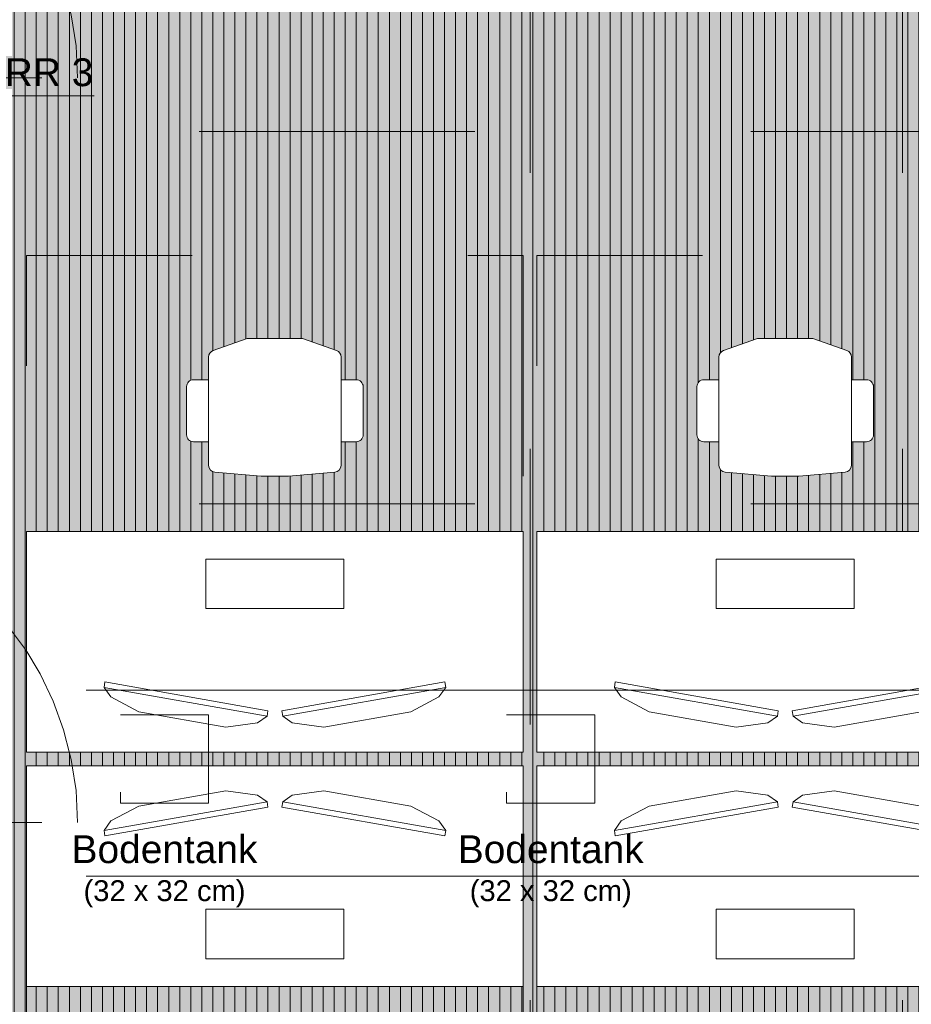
# Model space of a CAD drawing. Header units: metres. Extents: x -111 to 152, y -132 to 99.
# Tile 41 of 256: x -38.3 to -35.07, y -13.96 to -10.39. Entities that reach past the tile are written whole.
import ezdxf

# ---------------------------------------------------------------- set-up
doc = ezdxf.new("R2010")
doc.units = ezdxf.units.M
for name, pattern in [('Achsen 01', [5.291531, 3.175, -1.058062, 0.352704, -0.705764]), ('gestrichelt - 01', [2, 1, -1]), ('Raster 01', [2, 1, -1])]:
    doc.linetypes.add(name, pattern=pattern)
for name, color, linetype, lineweight, true_color in [('031_Metallbauarbeiten-350 Lamellendecke DS', 7, 'Continuous', 35, 0x666666), ('032_Metallarbeiten-Fenster', 7, 'Continuous', 13, 0x444444), ('045_Sanitär Betriebseinrichtung-allg.', 9, 'Continuous', 13, 0x808080), ('ACTES-Einrichtung Aufsicht.', 7, 'Continuous', 9, 0xa6a6a6), ('AV1-Achsen', 1, 'Achsen 01', 18, 0xff0000), ('AV1-Bewegungsfläche', 7, 'gestrichelt - 01', 9, 0xd9d9d9), ('AV1-Einrichtung', 7, 'Continuous', 9, 0xa6a6a6), ('AV1-Raster', 7, 'Raster 01', 9, 0xa6a6a6)]:
    doc.layers.add(name, color=color, linetype=linetype, lineweight=lineweight, true_color=true_color)
for name, color, linetype, lineweight in [('053_Niederspannungsanlagen-Bodentanks', 7, 'gestrichelt - 01', 9), ('_1.35m (3D)', 7, 'Continuous', 9), ('_EG (2D)', 7, 'Continuous', 9), ('_EG - DS (2D)', 7, 'Continuous', 9), ('_GRU (2D)', 7, 'Continuous', 9), ('AV1-Schnitt Achsen', 7, 'Achsen 01', 18)]:
    doc.layers.add(name, color=color, linetype=linetype, lineweight=lineweight)
doc.styles.add('Arial', font='arial.ttf')

# ---------------------------------------------------------------- blocks, each defined once
blk = doc.blocks.new('Group-2')
at = {"layer": 'AV1-Raster'}
for p, q in [((-37.8, -22.95), (-37.8, 1.35)), ((-36.45, -22.95), (-36.45, 1.35)), ((-35.1, -22.95), (-35.1, 1.35)), ((1.35, -10.8), (-40.5, -10.8)), ((1.35, -12.15), (-40.5, -12.15)), ((1.35, -13.5), (-40.5, -13.5))]:
    blk.add_line(p, q, dxfattribs=at)
blk = doc.blocks.new('1.35m (3D)')
at = {"layer": 'AV1-Raster', "color": 7}
blk.add_blockref('Group-2', (0, 0), dxfattribs=at)
blk = doc.blocks.new('EG - DS (2D)')
at = {"layer": '031_Metallbauarbeiten-350 Lamellendecke DS', "linetype": 'Continuous', "lineweight": 0, "transparency": 33554508}
h = blk.add_hatch(color=254, dxfattribs=at)
h.paths.add_polyline_path([(-38.935, -5.525), (-38.935, -16.075), (-39.025, -16.075), (-39.025, -21.385), (-23.075, -21.385), (-23.075, -13.625), (-25.575, -13.625), (-25.575, -13.65), (-31.125, -13.65), (-31.125, -5.525)])
h.paths.add_polyline_path([(-28.2, -16.35), (-28.5, -16.35), (-28.5, -16.05), (-28.2, -16.05)])
h.paths.add_polyline_path([(-33.9, -13.65), (-33.9, -13.35), (-33.6, -13.35), (-33.6, -13.65)])
h.paths.add_polyline_path([(-33.6, -8.25), (-33.9, -8.25), (-33.9, -7.95), (-33.6, -7.95)])
h.paths.add_polyline_path([(-33.6, -16.35), (-33.9, -16.35), (-33.9, -16.05), (-33.6, -16.05)])
at = {"layer": '031_Metallbauarbeiten-350 Lamellendecke DS', "linetype": 'Continuous', "lineweight": 9, "transparency": 33554508}
h = blk.add_hatch(dxfattribs=at)
h.set_pattern_fill('Lamellendecke', color=252, style=0, pattern_type=2)
h.set_pattern_definition([(90, (0, 0), (0.04, 0), [])])
h.paths.add_polyline_path([(-38.935, -5.525), (-38.935, -16.075), (-39.025, -16.075), (-39.025, -21.385), (-23.075, -21.385), (-23.075, -13.625), (-25.575, -13.625), (-25.575, -13.65), (-31.125, -13.65), (-31.125, -5.525)])
h.paths.add_polyline_path([(-28.2, -16.35), (-28.5, -16.35), (-28.5, -16.05), (-28.2, -16.05)])
h.paths.add_polyline_path([(-33.9, -13.65), (-33.9, -13.35), (-33.6, -13.35), (-33.6, -13.65)])
h.paths.add_polyline_path([(-33.6, -8.25), (-33.9, -8.25), (-33.9, -7.95), (-33.6, -7.95)])
h.paths.add_polyline_path([(-33.6, -16.35), (-33.9, -16.35), (-33.9, -16.05), (-33.6, -16.05)])
at = {"layer": '031_Metallbauarbeiten-350 Lamellendecke DS', "linetype": 'Continuous', "lineweight": 0, "transparency": 33554508}
blk.add_hatch(color=40, dxfattribs=at).paths.add_polyline_path([(-38.935, -5.525), (-38.935, -16.075), (-39.025, -16.075), (-39.025, -21.385), (-23.075, -21.385), (-23.075, -13.625), (-31.125, -13.625), (-31.125, -5.525)])
blk = doc.blocks.new('Group-103')
at = {"color": 255, "transparency": 33554559}
blk.add_wipeout([(-37.375, -11.6146), (-37.3464, -11.6152), (-37.3188, -11.6169), (-37.2923, -11.6196), (-37.2667, -11.6235), (-37.2423, -11.6285), (-37.2188, -11.6345), (-37.1964, -11.6417), (-37.175, -11.65)], dxfattribs=at).dxf.layer = 'ACTES-Einrichtung Aufsicht.'
at = {"layer": 'ACTES-Einrichtung Aufsicht.'}
blk.add_open_spline([(-37.375, -11.6146), (-37.2585, -11.6146), (-37.175, -11.65)], degree=2, dxfattribs=at)
at = {"color": 255, "transparency": 33554559}
blk.add_wipeout([(-37.375, -11.6146), (-37.4036, -11.6152), (-37.4312, -11.6169), (-37.4577, -11.6196), (-37.4833, -11.6235), (-37.5077, -11.6285), (-37.5312, -11.6345), (-37.5536, -11.6417), (-37.575, -11.65)], dxfattribs=at).dxf.layer = 'ACTES-Einrichtung Aufsicht.'
at = {"layer": 'ACTES-Einrichtung Aufsicht.'}
blk.add_open_spline([(-37.375, -11.6146), (-37.4915, -11.6146), (-37.575, -11.65)], degree=2, dxfattribs=at)
at = {"color": 255, "transparency": 33554559}
blk.add_wipeout([(-37.615, -11.6176), (-37.615, -12.0105), (-37.6146, -12.0151), (-37.6133, -12.0195), (-37.6112, -12.0237), (-37.6084, -12.0274), (-37.605, -12.0305), (-37.6011, -12.0329), (-37.5967, -12.0345), (-37.5922, -12.0354), (-37.425, -12.05), (-37.325, -12.05), (-37.1578, -12.0354), (-37.1533, -12.0345), (-37.1489, -12.0329), (-37.145, -12.0305), (-37.1416, -12.0274), (-37.1388, -12.0237), (-37.1367, -12.0195), (-37.1354, -12.0151), (-37.135, -12.0105), (-37.135, -11.6176), (-37.1353, -11.6138), (-37.1362, -11.6101), (-37.1376, -11.6065), (-37.1396, -11.6032), (-37.142, -11.6003), (-37.1449, -11.5977), (-37.1481, -11.5956), (-37.1516, -11.5941), (-37.2709, -11.5515), (-37.2719, -11.5511), (-37.273, -11.5508), (-37.274, -11.5506), (-37.2751, -11.5504), (-37.2761, -11.5502), (-37.2772, -11.5501), (-37.2783, -11.55), (-37.2793, -11.55), (-37.4707, -11.55), (-37.4717, -11.55), (-37.4728, -11.5501), (-37.4739, -11.5502), (-37.4749, -11.5504), (-37.476, -11.5506), (-37.477, -11.5508), (-37.4781, -11.5511), (-37.4791, -11.5515), (-37.5984, -11.5941), (-37.6019, -11.5956), (-37.6051, -11.5977), (-37.608, -11.6003), (-37.6104, -11.6032), (-37.6124, -11.6065), (-37.6138, -11.6101), (-37.6147, -11.6138)], dxfattribs=at).dxf.layer = 'ACTES-Einrichtung Aufsicht.'
at = {"layer": 'ACTES-Einrichtung Aufsicht.', "flags": 128}
blk.add_lwpolyline([(-37.615, -11.6176), (-37.615, -12.0105, 0.388879), (-37.5922, -12.0354), (-37.425, -12.05), (-37.325, -12.05), (-37.1578, -12.0354, 0.388879), (-37.135, -12.0105), (-37.135, -11.6176, 0.31696), (-37.1516, -11.5941), (-37.2709, -11.5515, 0.085967), (-37.2793, -11.55), (-37.4707, -11.55, 0.085967), (-37.4791, -11.5515), (-37.5984, -11.5941, 0.31696), (-37.615, -11.6176)], format="xyb", close=True, dxfattribs=at)
at = {"color": 255, "transparency": 33554559}
for points in [[(-37.615, -11.925), (-37.615, -11.7), (-37.67, -11.7), (-37.6725, -11.7001), (-37.6749, -11.7005), (-37.6773, -11.7011), (-37.6796, -11.7019), (-37.6818, -11.703), (-37.6839, -11.7042), (-37.6859, -11.7057), (-37.6893, -11.7091), (-37.6908, -11.7111), (-37.692, -11.7132), (-37.6931, -11.7154), (-37.6939, -11.7177), (-37.6945, -11.7201), (-37.6949, -11.7225), (-37.695, -11.725), (-37.695, -11.9), (-37.6945, -11.9049), (-37.6931, -11.9096), (-37.6908, -11.9139), (-37.6877, -11.9177), (-37.6839, -11.9208), (-37.6796, -11.9231), (-37.6749, -11.9245), (-37.67, -11.925)], [(-37.135, -11.7), (-37.135, -11.925), (-37.08, -11.925), (-37.0751, -11.9245), (-37.0704, -11.9231), (-37.0661, -11.9208), (-37.0623, -11.9177), (-37.0592, -11.9139), (-37.0569, -11.9096), (-37.0555, -11.9049), (-37.055, -11.9), (-37.055, -11.725), (-37.0555, -11.7201), (-37.0569, -11.7154), (-37.0592, -11.7111), (-37.0623, -11.7073), (-37.0661, -11.7042), (-37.0704, -11.7019), (-37.0751, -11.7005), (-37.08, -11.7)]]:
    blk.add_wipeout(points, dxfattribs=at).dxf.layer = 'ACTES-Einrichtung Aufsicht.'
at = {"layer": 'ACTES-Einrichtung Aufsicht.', "flags": 128}
for points in [[(-37.615, -11.925), (-37.615, -11.7), (-37.67, -11.7, 0.414214), (-37.695, -11.725), (-37.695, -11.9, 0.414214), (-37.67, -11.925)], [(-37.135, -11.7), (-37.135, -11.925), (-37.08, -11.925, 0.414214), (-37.055, -11.9), (-37.055, -11.725, 0.414214), (-37.08, -11.7)]]:
    blk.add_lwpolyline(points, format="xyb", close=True, dxfattribs=at)
blk = doc.blocks.new("Bildschrim 27''")
at = {"color": 255, "transparency": 33554559}
blk.add_wipeout([(-0.085, 0.19), (-0.065, 0.19), (-0.065, -0.41), (-0.085, -0.41)], dxfattribs=at).dxf.layer = 'ACTES-Einrichtung Aufsicht.'
at = {"layer": 'ACTES-Einrichtung Aufsicht.', "flags": 128}
blk.add_lwpolyline([(-0.085, 0.19), (-0.065, 0.19), (-0.065, -0.41), (-0.085, -0.41)], close=True, dxfattribs=at)
at = {"color": 255, "transparency": 33554559}
blk.add_wipeout([(0, 0.05), (0, -0.27), (-0.035, -0.38), (-0.065, -0.41), (-0.065, 0.19), (-0.035, 0.16)], dxfattribs=at).dxf.layer = 'ACTES-Einrichtung Aufsicht.'
at = {"layer": 'ACTES-Einrichtung Aufsicht.', "flags": 128}
blk.add_lwpolyline([(0, 0.05), (0, -0.27), (-0.035, -0.38), (-0.065, -0.41), (-0.065, 0.19), (-0.035, 0.16)], close=True, dxfattribs=at)
blk = doc.blocks.new('Group-104')
at = {"color": 255, "transparency": 33554559}
blk.add_wipeout([(-35.525, -11.6146), (-35.4964, -11.6152), (-35.4688, -11.6169), (-35.4423, -11.6196), (-35.4167, -11.6235), (-35.3923, -11.6285), (-35.3688, -11.6345), (-35.3464, -11.6417), (-35.325, -11.65)], dxfattribs=at).dxf.layer = 'ACTES-Einrichtung Aufsicht.'
at = {"layer": 'ACTES-Einrichtung Aufsicht.'}
blk.add_open_spline([(-35.525, -11.6146), (-35.4085, -11.6146), (-35.325, -11.65)], degree=2, dxfattribs=at)
at = {"color": 255, "transparency": 33554559}
blk.add_wipeout([(-35.525, -11.6146), (-35.5536, -11.6152), (-35.5812, -11.6169), (-35.6077, -11.6196), (-35.6333, -11.6235), (-35.6577, -11.6285), (-35.6812, -11.6345), (-35.7036, -11.6417), (-35.725, -11.65)], dxfattribs=at).dxf.layer = 'ACTES-Einrichtung Aufsicht.'
at = {"layer": 'ACTES-Einrichtung Aufsicht.'}
blk.add_open_spline([(-35.525, -11.6146), (-35.6415, -11.6146), (-35.725, -11.65)], degree=2, dxfattribs=at)
at = {"color": 255, "transparency": 33554559}
blk.add_wipeout([(-35.765, -11.6176), (-35.765, -12.0105), (-35.7646, -12.0151), (-35.7633, -12.0195), (-35.7612, -12.0237), (-35.7584, -12.0274), (-35.755, -12.0305), (-35.7511, -12.0329), (-35.7467, -12.0345), (-35.7422, -12.0354), (-35.575, -12.05), (-35.475, -12.05), (-35.3078, -12.0354), (-35.3033, -12.0345), (-35.2989, -12.0329), (-35.295, -12.0305), (-35.2916, -12.0274), (-35.2888, -12.0237), (-35.2867, -12.0195), (-35.2854, -12.0151), (-35.285, -12.0105), (-35.285, -11.6176), (-35.2853, -11.6138), (-35.2862, -11.6101), (-35.2876, -11.6065), (-35.2896, -11.6032), (-35.292, -11.6003), (-35.2949, -11.5977), (-35.2981, -11.5956), (-35.3016, -11.5941), (-35.4209, -11.5515), (-35.4219, -11.5511), (-35.423, -11.5508), (-35.424, -11.5506), (-35.4251, -11.5504), (-35.4261, -11.5502), (-35.4272, -11.5501), (-35.4283, -11.55), (-35.4293, -11.55), (-35.6207, -11.55), (-35.6217, -11.55), (-35.6228, -11.5501), (-35.6239, -11.5502), (-35.6249, -11.5504), (-35.626, -11.5506), (-35.627, -11.5508), (-35.6281, -11.5511), (-35.6291, -11.5515), (-35.7484, -11.5941), (-35.7519, -11.5956), (-35.7551, -11.5977), (-35.758, -11.6003), (-35.7604, -11.6032), (-35.7624, -11.6065), (-35.7638, -11.6101), (-35.7647, -11.6138)], dxfattribs=at).dxf.layer = 'ACTES-Einrichtung Aufsicht.'
at = {"layer": 'ACTES-Einrichtung Aufsicht.', "flags": 128}
blk.add_lwpolyline([(-35.765, -11.6176), (-35.765, -12.0105, 0.388879), (-35.7422, -12.0354), (-35.575, -12.05), (-35.475, -12.05), (-35.3078, -12.0354, 0.388879), (-35.285, -12.0105), (-35.285, -11.6176, 0.31696), (-35.3016, -11.5941), (-35.4209, -11.5515, 0.085967), (-35.4293, -11.55), (-35.6207, -11.55, 0.085967), (-35.6291, -11.5515), (-35.7484, -11.5941, 0.31696), (-35.765, -11.6176)], format="xyb", close=True, dxfattribs=at)
at = {"color": 255, "transparency": 33554559}
for points in [[(-35.765, -11.925), (-35.765, -11.7), (-35.82, -11.7), (-35.8225, -11.7001), (-35.8249, -11.7005), (-35.8273, -11.7011), (-35.8296, -11.7019), (-35.8318, -11.703), (-35.8339, -11.7042), (-35.8359, -11.7057), (-35.8393, -11.7091), (-35.8408, -11.7111), (-35.842, -11.7132), (-35.8431, -11.7154), (-35.8439, -11.7177), (-35.8445, -11.7201), (-35.8449, -11.7225), (-35.845, -11.725), (-35.845, -11.9), (-35.8445, -11.9049), (-35.8431, -11.9096), (-35.8408, -11.9139), (-35.8377, -11.9177), (-35.8339, -11.9208), (-35.8296, -11.9231), (-35.8249, -11.9245), (-35.82, -11.925)], [(-35.285, -11.7), (-35.285, -11.925), (-35.23, -11.925), (-35.2251, -11.9245), (-35.2204, -11.9231), (-35.2161, -11.9208), (-35.2123, -11.9177), (-35.2092, -11.9139), (-35.2069, -11.9096), (-35.2055, -11.9049), (-35.205, -11.9), (-35.205, -11.725), (-35.2055, -11.7201), (-35.2069, -11.7154), (-35.2092, -11.7111), (-35.2123, -11.7073), (-35.2161, -11.7042), (-35.2204, -11.7019), (-35.2251, -11.7005), (-35.23, -11.7)]]:
    blk.add_wipeout(points, dxfattribs=at).dxf.layer = 'ACTES-Einrichtung Aufsicht.'
at = {"layer": 'ACTES-Einrichtung Aufsicht.', "flags": 128}
for points in [[(-35.765, -11.925), (-35.765, -11.7), (-35.82, -11.7, 0.414214), (-35.845, -11.725), (-35.845, -11.9, 0.414214), (-35.82, -11.925)], [(-35.285, -11.7), (-35.285, -11.925), (-35.23, -11.925, 0.414214), (-35.205, -11.9), (-35.205, -11.725, 0.414214), (-35.23, -11.7)]]:
    blk.add_lwpolyline(points, format="xyb", close=True, dxfattribs=at)
blk = doc.blocks.new('Group-107')
at = {"layer": 'AV1-Bewegungsfläche', "flags": 128}
for points in [[(-38.275, -12.25), (-36.475, -12.25), (-36.475, -11.25), (-38.275, -11.25)], [(-36.425, -12.25), (-34.625, -12.25), (-34.625, -11.25), (-36.425, -11.25)], [(-38.275, -14.9), (-36.475, -14.9), (-36.475, -13.9), (-38.275, -13.9)], [(-36.425, -14.9), (-34.625, -14.9), (-34.625, -13.9), (-36.425, -13.9)]]:
    blk.add_lwpolyline(points, close=True, dxfattribs=at)
at = {"layer": 'ACTES-Einrichtung Aufsicht.'}
for name in ['Group-103', 'Group-104']:
    blk.add_blockref(name, (0, 0), dxfattribs=at)
at = {"color": 255, "transparency": 33554559}
for points in [[(-38.275, -13.05), (-38.275, -12.25), (-36.475, -12.25), (-36.475, -13.05)], [(-36.425, -13.05), (-36.425, -12.25), (-34.625, -12.25), (-34.625, -13.05)], [(-38.275, -13.9), (-38.275, -13.1), (-36.475, -13.1), (-36.475, -13.9)], [(-36.425, -13.9), (-36.425, -13.1), (-34.625, -13.1), (-34.625, -13.9)]]:
    blk.add_wipeout(points, dxfattribs=at).dxf.layer = 'AV1-Einrichtung'
at = {"layer": 'AV1-Einrichtung', "flags": 128}
for points in [[(-38.275, -13.05), (-38.275, -12.25), (-36.475, -12.25), (-36.475, -13.05)], [(-36.425, -13.05), (-36.425, -12.25), (-34.625, -12.25), (-34.625, -13.05)], [(-38.275, -13.9), (-38.275, -13.1), (-36.475, -13.1), (-36.475, -13.9)], [(-36.425, -13.9), (-36.425, -13.1), (-34.625, -13.1), (-34.625, -13.9)]]:
    blk.add_lwpolyline(points, close=True, dxfattribs=at)
at = {"layer": 'AV1-Einrichtung', "color": 7}
for p, rotation in [((-37.6019, -12.9507), 260.0000000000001), ((-36.9315, -12.9125), 279.9999999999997), ((-35.7519, -12.9507), 260.0000000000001), ((-35.0815, -12.9125), 279.9999999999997)]:
    blk.add_blockref("Bildschrim 27''", p, dxfattribs=dict(at, rotation=rotation))
at = {"layer": 'AV1-Einrichtung', "color": 7, "xscale": -1}
for p, rotation in [((-37.6019, -13.1993), 279.9999999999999), ((-36.9315, -13.2375), 260.0000000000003), ((-35.7519, -13.1993), 279.9999999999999), ((-35.0815, -13.2375), 260.0000000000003)]:
    blk.add_blockref("Bildschrim 27''", p, dxfattribs=dict(at, rotation=rotation))
at = {"color": 255, "transparency": 33554559}
for points in [[(-37.625, -12.53), (-37.625, -12.35), (-37.125, -12.35), (-37.125, -12.53)], [(-35.775, -12.53), (-35.775, -12.35), (-35.275, -12.35), (-35.275, -12.53)], [(-37.625, -13.8), (-37.625, -13.62), (-37.125, -13.62), (-37.125, -13.8)], [(-35.775, -13.8), (-35.775, -13.62), (-35.275, -13.62), (-35.275, -13.8)]]:
    blk.add_wipeout(points, dxfattribs=at).dxf.layer = 'ACTES-Einrichtung Aufsicht.'
at = {"layer": 'ACTES-Einrichtung Aufsicht.', "flags": 128}
for points in [[(-37.625, -12.53), (-37.625, -12.35), (-37.125, -12.35), (-37.125, -12.53)], [(-35.775, -12.53), (-35.775, -12.35), (-35.275, -12.35), (-35.275, -12.53)], [(-37.625, -13.8), (-37.625, -13.62), (-37.125, -13.62), (-37.125, -13.8)], [(-35.775, -13.8), (-35.775, -13.62), (-35.275, -13.62), (-35.275, -13.8)]]:
    blk.add_lwpolyline(points, close=True, dxfattribs=at)
blk = doc.blocks.new('Bodentank Elektro 01')
at = {"layer": '053_Niederspannungsanlagen-Bodentanks', "flags": 128}
blk.add_lwpolyline([(-0.16, 0.16), (0.16, 0.16), (0.16, -0.16), (-0.16, -0.16)], close=True, dxfattribs=at)
at = {"layer": '053_Niederspannungsanlagen-Bodentanks', "insert": (0, -0.2768), "char_height": 0.100872, "attachment_point": 2, "line_spacing_factor": 0.969122, "style": 'Arial'}
blk.add_mtext('Bodentank\\P{\\H0.75x;(32 x 32 cm)}', dxfattribs=at)
blk = doc.blocks.new('Group-511')
at = {"layer": '032_Metallarbeiten-Fenster', "linetype": 'Continuous', "lineweight": 0}
for points in [[(-39.335, -8.235), (-39.335, -8.32), (-39.245, -8.32), (-39.245, -8.235)], [(-39.245, -10.58), (-39.335, -10.58), (-39.335, -8.32), (-39.245, -8.32)], [(-39.32, -9.525), (-39.32, -9.375), (-39.245, -9.375), (-39.245, -9.525)], [(-39.295, -9.525), (-39.295, -9.475), (-39.22, -9.475), (-39.22, -9.525)], [(-39.295, -10.555), (-39.295, -9.525), (-39.22, -9.525), (-39.22, -10.555)], [(-39.295, -10.605), (-39.295, -10.555), (-39.22, -10.555), (-39.22, -10.605)], [(-39.335, -10.665), (-39.335, -10.58), (-39.245, -10.58), (-39.245, -10.665)]]:
    blk.add_hatch(color=7, dxfattribs=at).paths.add_polyline_path(points)
at = {"layer": '032_Metallarbeiten-Fenster', "color": 7, "lineweight": 18}
for p, q in [((-39.2762, -8.32), (-39.2762, -9.375)), ((-39.2575, -10.555), (-39.2575, -9.525))]:
    blk.add_line(p, q, dxfattribs=at)
at = {"layer": '032_Metallarbeiten-Fenster', "color": 7, "linetype": 'gestrichelt - 01', "lineweight": 18, "transparency": 33554687}
blk.add_line((-39.22, -10.605), (-38.09, -10.605), dxfattribs=at)
at = {"layer": '032_Metallarbeiten-Fenster', "color": 7, "lineweight": 18, "flags": 128}
for points in [[(-39.335, -8.235), (-39.335, -8.32), (-39.245, -8.32), (-39.245, -8.235)], [(-39.245, -10.58), (-39.335, -10.58), (-39.335, -8.32), (-39.245, -8.32)], [(-39.32, -9.525), (-39.32, -9.375), (-39.245, -9.375), (-39.245, -9.525)], [(-39.295, -9.525), (-39.295, -9.475), (-39.22, -9.475), (-39.22, -9.525)], [(-39.295, -10.555), (-39.295, -9.525), (-39.22, -9.525), (-39.22, -10.555)], [(-39.295, -10.605), (-39.295, -10.555), (-39.22, -10.555), (-39.22, -10.605)], [(-39.335, -10.665), (-39.335, -10.58), (-39.245, -10.58), (-39.245, -10.665)]]:
    blk.add_lwpolyline(points, close=True, dxfattribs=at)
at = {"layer": '032_Metallarbeiten-Fenster', "color": 7, "linetype": 'gestrichelt - 01', "lineweight": 18, "transparency": 33554687}
blk.add_arc((-39.22, -10.605), 1.13, 0.0004, 90, dxfattribs=at)
blk = doc.blocks.new('Group-512')
at = {"layer": '032_Metallarbeiten-Fenster', "linetype": 'Continuous', "lineweight": 0}
for points in [[(-39.335, -10.935), (-39.335, -11.02), (-39.245, -11.02), (-39.245, -10.935)], [(-39.245, -13.28), (-39.335, -13.28), (-39.335, -11.02), (-39.245, -11.02)], [(-39.32, -12.225), (-39.32, -12.075), (-39.245, -12.075), (-39.245, -12.225)], [(-39.295, -12.225), (-39.295, -12.175), (-39.22, -12.175), (-39.22, -12.225)], [(-39.295, -13.255), (-39.295, -12.225), (-39.22, -12.225), (-39.22, -13.255)], [(-39.335, -13.365), (-39.335, -13.28), (-39.245, -13.28), (-39.245, -13.365)], [(-39.295, -13.305), (-39.295, -13.255), (-39.22, -13.255), (-39.22, -13.305)]]:
    blk.add_hatch(color=7, dxfattribs=at).paths.add_polyline_path(points)
at = {"layer": '032_Metallarbeiten-Fenster', "color": 7, "lineweight": 18}
for p, q in [((-39.2762, -11.02), (-39.2762, -12.075)), ((-39.2575, -13.255), (-39.2575, -12.225))]:
    blk.add_line(p, q, dxfattribs=at)
at = {"layer": '032_Metallarbeiten-Fenster', "color": 7, "linetype": 'gestrichelt - 01', "lineweight": 18, "transparency": 33554687}
blk.add_line((-39.22, -13.305), (-38.09, -13.305), dxfattribs=at)
at = {"layer": '032_Metallarbeiten-Fenster', "color": 7, "lineweight": 18, "flags": 128}
for points in [[(-39.335, -10.935), (-39.335, -11.02), (-39.245, -11.02), (-39.245, -10.935)], [(-39.245, -13.28), (-39.335, -13.28), (-39.335, -11.02), (-39.245, -11.02)], [(-39.32, -12.225), (-39.32, -12.075), (-39.245, -12.075), (-39.245, -12.225)], [(-39.295, -12.225), (-39.295, -12.175), (-39.22, -12.175), (-39.22, -12.225)], [(-39.295, -13.255), (-39.295, -12.225), (-39.22, -12.225), (-39.22, -13.255)], [(-39.335, -13.365), (-39.335, -13.28), (-39.245, -13.28), (-39.245, -13.365)], [(-39.295, -13.305), (-39.295, -13.255), (-39.22, -13.255), (-39.22, -13.305)]]:
    blk.add_lwpolyline(points, close=True, dxfattribs=at)
at = {"layer": '032_Metallarbeiten-Fenster', "color": 7, "linetype": 'gestrichelt - 01', "lineweight": 18, "transparency": 33554687}
blk.add_arc((-39.22, -13.305), 1.13, 0.0004, 90, dxfattribs=at)
blk = doc.blocks.new('Group-513')
at = {"layer": '032_Metallarbeiten-Fenster', "linetype": 'Continuous', "lineweight": 0}
for points in [[(-39.335, -13.635), (-39.335, -13.72), (-39.245, -13.72), (-39.245, -13.635)], [(-39.245, -15.98), (-39.335, -15.98), (-39.335, -13.72), (-39.245, -13.72)], [(-39.32, -14.925), (-39.32, -14.775), (-39.245, -14.775), (-39.245, -14.925)], [(-39.295, -14.925), (-39.295, -14.875), (-39.22, -14.875), (-39.22, -14.925)], [(-39.295, -15.955), (-39.295, -14.925), (-39.22, -14.925), (-39.22, -15.955)], [(-39.295, -16.005), (-39.295, -15.955), (-39.22, -15.955), (-39.22, -16.005)], [(-39.335, -16.065), (-39.335, -15.98), (-39.245, -15.98), (-39.245, -16.065)]]:
    blk.add_hatch(color=7, dxfattribs=at).paths.add_polyline_path(points)
at = {"layer": '032_Metallarbeiten-Fenster', "color": 7, "lineweight": 18}
for p, q in [((-39.2762, -13.72), (-39.2762, -14.775)), ((-39.2575, -15.955), (-39.2575, -14.925))]:
    blk.add_line(p, q, dxfattribs=at)
at = {"layer": '032_Metallarbeiten-Fenster', "color": 7, "linetype": 'gestrichelt - 01', "lineweight": 18, "transparency": 33554687}
blk.add_line((-39.22, -16.005), (-38.09, -16.005), dxfattribs=at)
at = {"layer": '032_Metallarbeiten-Fenster', "color": 7, "lineweight": 18, "flags": 128}
for points in [[(-39.335, -13.635), (-39.335, -13.72), (-39.245, -13.72), (-39.245, -13.635)], [(-39.245, -15.98), (-39.335, -15.98), (-39.335, -13.72), (-39.245, -13.72)], [(-39.32, -14.925), (-39.32, -14.775), (-39.245, -14.775), (-39.245, -14.925)], [(-39.295, -14.925), (-39.295, -14.875), (-39.22, -14.875), (-39.22, -14.925)], [(-39.295, -15.955), (-39.295, -14.925), (-39.22, -14.925), (-39.22, -15.955)], [(-39.295, -16.005), (-39.295, -15.955), (-39.22, -15.955), (-39.22, -16.005)], [(-39.335, -16.065), (-39.335, -15.98), (-39.245, -15.98), (-39.245, -16.065)]]:
    blk.add_lwpolyline(points, close=True, dxfattribs=at)
at = {"layer": '032_Metallarbeiten-Fenster', "color": 7, "linetype": 'gestrichelt - 01', "lineweight": 18, "transparency": 33554687}
blk.add_arc((-39.22, -16.005), 1.13, 0.0004, 90, dxfattribs=at)
blk = doc.blocks.new('Group-608')
at = {"layer": '045_Sanitär Betriebseinrichtung-allg.', "color": 165, "lineweight": 25, "transparency": 33554687}
blk.add_open_spline([(-38.5438, -10.7675), (-38.535, -10.7625), (-38.515, -10.7625), (-38.4975, -10.7725), (-38.4875, -10.79), (-38.4875, -10.81), (-38.4975, -10.8275), (-38.515, -10.8375), (-38.535, -10.8375), (-38.5525, -10.8275), (-38.5625, -10.81), (-38.5625, -10.79), (-38.5525, -10.7725), (-38.5438, -10.7675)], degree=2, dxfattribs=at)
blk = doc.blocks.new('Group-609')
at = {"layer": '045_Sanitär Betriebseinrichtung-allg.', "color": 165, "lineweight": 13, "transparency": 33554687, "flags": 128}
blk.add_lwpolyline([(-38.4925, -10.7812), (-38.3539, -10.6704), (-38.0296, -10.6704)], dxfattribs=at)
at = {"layer": '045_Sanitär Betriebseinrichtung-allg.'}
blk.add_blockref('Group-608', (0, 0), dxfattribs=at)
at = {"layer": '045_Sanitär Betriebseinrichtung-allg.', "color": 165, "transparency": 33554687, "insert": (-38.3539, -10.5346), "char_height": 0.10087, "attachment_point": 1, "line_spacing_factor": 0.967016, "style": 'Arial'}
blk.add_mtext('RR 3', dxfattribs=at)
blk = doc.blocks.new('EG (2D)')
at = {"layer": '032_Metallarbeiten-Fenster', "color": 7}
blk.add_blockref('Group-511', (0, 0), dxfattribs=at)
at = {"layer": '045_Sanitär Betriebseinrichtung-allg.'}
blk.add_blockref('Group-609', (0, 0), dxfattribs=at)
at = {"layer": 'AV1-Einrichtung', "color": 7}
blk.add_blockref('Group-107', (0, 0), dxfattribs=at)
at = {"layer": '032_Metallarbeiten-Fenster', "color": 7}
for name in ['Group-512', 'Group-513']:
    blk.add_blockref(name, (0, 0), dxfattribs=at)
at = {"layer": '053_Niederspannungsanlagen-Bodentanks', "color": 7}
for p in [(-37.775, -13.075), (-36.375, -13.075)]:
    blk.add_blockref('Bodentank Elektro 01', p, dxfattribs=at)
blk = doc.blocks.new('Group-720')
at = {"layer": 'AV1-Achsen'}
blk.add_line((-43.35, -13.5), (4.2, -13.5), dxfattribs=at)
blk = doc.blocks.new('Group-725')
at = {"layer": 'AV1-Schnitt Achsen'}
blk.add_line((-43.35, -12.825), (4.2, -12.825), dxfattribs=at)
blk = doc.blocks.new('GRU (2D)')
at = {"layer": 'AV1-Achsen', "color": 7}
blk.add_blockref('Group-720', (0, 0), dxfattribs=at)
at = {"layer": 'AV1-Schnitt Achsen', "color": 7}
blk.add_blockref('Group-725', (0, 0), dxfattribs=at)

msp = doc.modelspace()

# ---------------------------------------------------------------- block references
at = {"layer": '_1.35m (3D)'}
msp.add_blockref('1.35m (3D)', (0, 0), dxfattribs=at)

# ---------------------------------------------------------------- next in the draw order: block references
at = {"layer": '_EG - DS (2D)'}
msp.add_blockref('EG - DS (2D)', (0, 0), dxfattribs=at)

# ---------------------------------------------------------------- next in the draw order: block references
at = {"layer": '_EG (2D)'}
msp.add_blockref('EG (2D)', (0, 0), dxfattribs=at)

# ---------------------------------------------------------------- next in the draw order: block references
at = {"layer": '_GRU (2D)'}
msp.add_blockref('GRU (2D)', (0, 0), dxfattribs=at)

doc.saveas('drawing.dxf')
